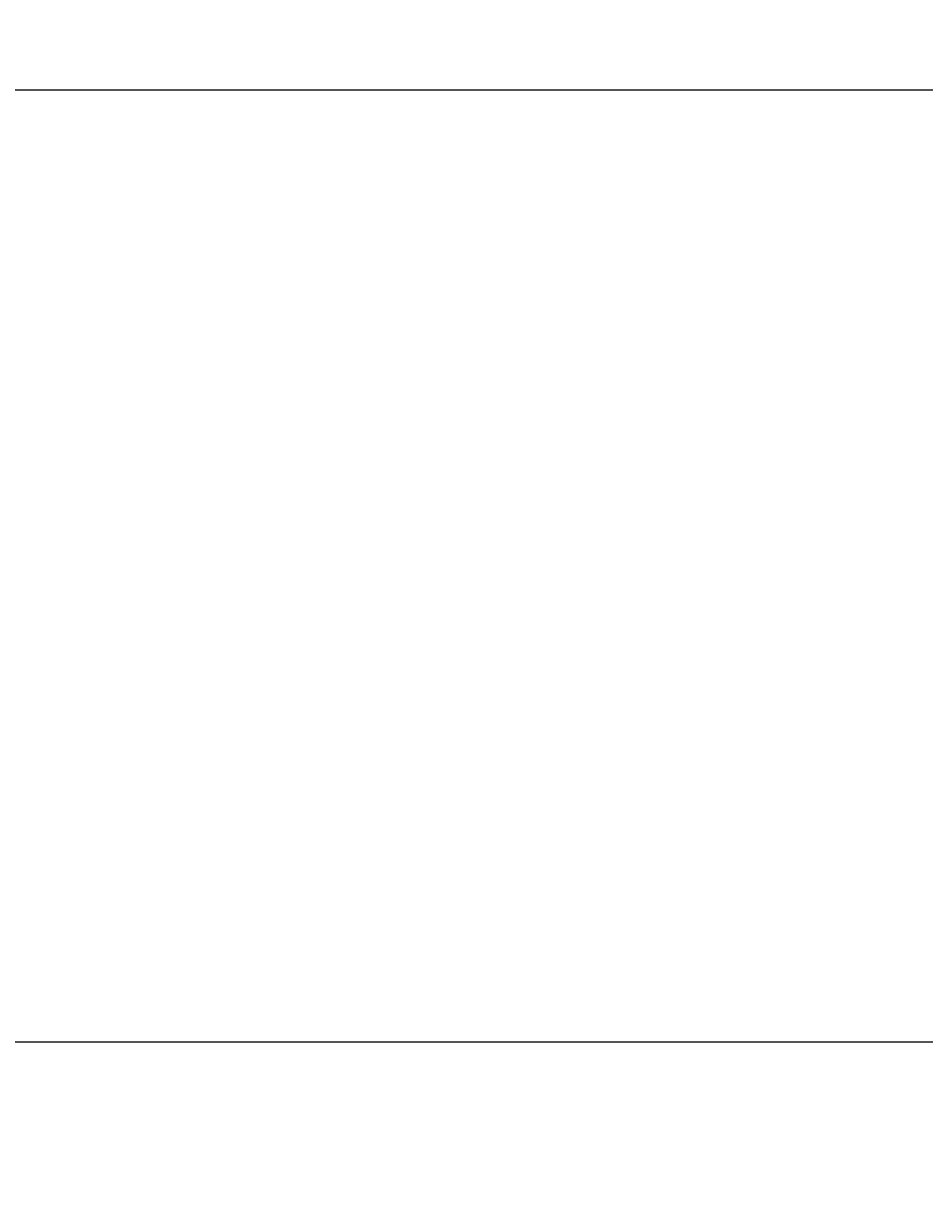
# Model space of a CAD drawing. Header units: feet. Extents: x 0 to 128, y 0 to 32.
# Tile 3 of 6: x 39 to 59, y 0 to 26. Entities that reach past the tile are written whole.
import ezdxf
from ezdxf import colors
from ezdxf.entities.mleader import LeaderData, LeaderLine
from ezdxf.math import Vec2, Vec3

# ---------------------------------------------------------------- set-up
doc = ezdxf.new("R2010")
doc.units = ezdxf.units.FT
doc.header["$MEASUREMENT"] = 0
doc.layers.add('COLUMNS', color=6, linetype='Continuous', plot=False)
doc.layers.add('P-LABEL', color=7, linetype='Continuous')
doc.styles.get("Standard").update_dxf_attribs({"font": 'arial.ttf'})

msp = doc.modelspace()

# ---------------------------------------------------------------- linework, layer by layer
at = {"layer": 'COLUMNS', "color": 4, "flags": 128}
msp.add_lwpolyline([(36.473, 3.624), (36.473, 24.374), (66.848, 24.374), (66.848, 3.624)], close=True, dxfattribs=at)

# ---------------------------------------------------------------- leaders
at = {"layer": 'P-LABEL'}
ml = msp.add_multileader_mtext('Standard', dxfattribs=at)
ml.set_content('NTS', color=256)
ml.set_leader_properties(color=256, linetype='ByLayer', lineweight=-1)
ml.build(insert=Vec2(0, 0))
ml.multileader.update_dxf_attribs({"dogleg_length": 0.125, "arrow_head_size": 0.125})
ctx = ml.context
ctx.base_point, ctx.char_height, ctx.arrow_head_size, ctx.landing_gap_size, ctx.plane_origin = Vec3(69.687, 25.751), 0.125, 0.125, 0.125, Vec3(68.437, 25.012)
notes = []
notes.append((ctx, [(0, (0, 0, 0), (0, 0), (1, 0), 1, [])]))
ctx.mtext.insert, ctx.mtext.flow_direction = Vec3(69.812, 25.814), 5
for ctx, leaders in notes:
    for number, flags, end, landing, length, lines in leaders:
        leader = LeaderData()
        leader.index, (leader.has_last_leader_line, leader.has_dogleg_vector, leader.attachment_direction) = number, flags
        leader.last_leader_point, leader.dogleg_vector, leader.dogleg_length = Vec3(end), Vec3(landing), length
        for number, points, colour, breaks in lines:
            line = LeaderLine()
            line.index, line.vertices, line.color, line.breaks = number, Vec3.list(points), colors.encode_raw_color(colour), breaks
            leader.lines.append(line)
        ctx.leaders.append(leader)

doc.saveas('drawing.dxf')
